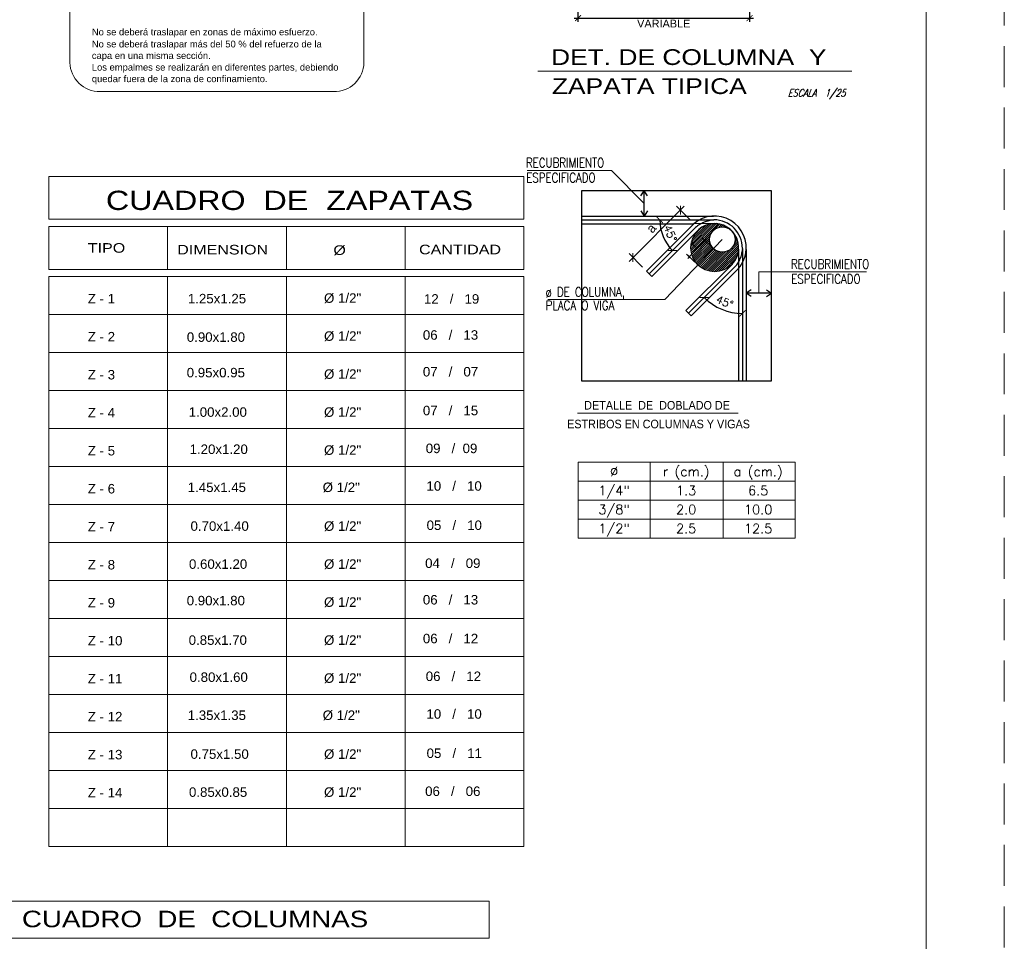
# Model space of a CAD drawing. Header units: metres. Extents: x -11 to 490, y -19 to 215.
# Tile 20 of 73: x 27 to 39, y 0 to 12. Entities that reach past the tile are written whole.
import ezdxf
from ezdxf.enums import TextEntityAlignment as Align

# ---------------------------------------------------------------- set-up
doc = ezdxf.new("R2010")
doc.units = ezdxf.units.M
for name, pattern in [('CENTER', [50.8, 31.75, -6.35, 6.35, -6.35]), ('CONTINUA', [0]), ('DASHED', [19.05, 12.7, -6.35]), ('HIDDEN', [0.375, 0.25, -0.125])]:
    doc.linetypes.add(name, pattern=pattern)
for name, color, linetype, lineweight in [('04', 140, 'Continuous', 25), ('05', 5, 'Continuous', 50), ('LAYER2', 1, 'Continuous', 20), ('Layer4', 4, 'Continuous', 25), ('Pluma 0.2', 252, 'Continuous', 20), ('PLUMA 0.25', 2, 'Continuous', 25), ('TEXTO', 14, 'Continuous', 40), ('Textos', 7, 'Continuous', 0)]:
    doc.layers.add(name, color=color, linetype=linetype, lineweight=lineweight)
for name, color, linetype in [('08', 8, 'Continuous'), ('A-A-0.10', 8, 'Continuous'), ('Cimentación Corte', 2, 'Continuous'), ('LAYER3', 3, 'Continuous'), ('LAYER8', 21, 'Continuous'), ('marca', 4, 'Continuous'), ('VIGAS', 2, 'Continuous')]:
    doc.layers.add(name, color=color, linetype=linetype)
doc.layers.add('no se imprime', color=8, linetype='DASHED', plot=False)
doc.styles.add('AMBIENTES', font='swissel.ttf')
doc.styles.add('ARIAL', font='arial.ttf', dxfattribs={"width": 0.95})
doc.styles.add('ARIALREG', font='arial.ttf')
doc.styles.add('ROMAN', font='romans__.ttf', dxfattribs={"width": 1.2})
doc.styles.add('STYLE5', font='romans.shx', dxfattribs={"width": 0.8})
doc.styles.add('SWISSLI', font='swissli.ttf')
doc.styles.add('TECHNICLIGHT', font='tel_____.pfb')
doc.styles.add('TEXTOS', font='arial.ttf', dxfattribs={"height": 0.15})
doc.styles.add('Zoschany', font='complex.shx', dxfattribs={"height": 0.1})
doc.dimstyles.new('ALRASA', dxfattribs={"dimtxt": 0.09, "dimasz": 0.08, "dimexe": 0.07, "dimexo": 0.07, "dimgap": 0.05, "dimtad": 1, "dimzin": 1, "dimdsep": 46, "dimtxsty": 'Zoschany', "dimblk": 'ARCHTICK', "dimcen": 0.05, "dimdle": 0.07, "dimclrd": 8, "dimclre": 8, "dimclrt": 6, "dimadec": 0, "dimazin": 0, "dimtfac": 1, "dimtmove": 0, "dimatfit": 3, "dimfxl": 1, "dimarcsym": 0})
doc.dimstyles.new('Tomás', dxfattribs={"dimtxt": 0.08, "dimasz": 0.075, "dimexe": 0.05, "dimexo": 0.05, "dimgap": 0.05, "dimtad": 1, "dimzin": 0, "dimdsep": 46, "dimtxsty": 'SWISSLI', "dimblk": 'ARCHTICK', "dimcen": 0.25, "dimdle": 0.05, "dimclrd": 2, "dimclre": 2, "dimclrt": 3, "dimadec": 0, "dimazin": 0, "dimtfac": 1, "dimtmove": 2, "dimatfit": 1, "dimldrblk": 'ARCHTICK', "dimfxl": 1, "dimtolj": 1, "dimtzin": 0, "dimarcsym": 0})
pattern_1 = [(0, (0, 0), (0, 6.985), [5.08, -1.905]), (90, (0, 0), (-6.985, 4e-16), [5.08, -1.905])]
pattern_2 = [(0, (0.1824, -0.048), (0, 6.985), [5.08, -1.905]), (90, (0.1824, -0.048), (-6.985, 4e-16), [5.08, -1.905])]

# ---------------------------------------------------------------- blocks, each defined once
blk = doc.blocks.new('_ARCHTICK')
at = {"color": 0, "linetype": 'ByBlock', "const_width": 0.15}
blk.add_lwpolyline([(-0.5, -0.5), (0.5, 0.5)], dxfattribs=at)
blk = doc.blocks.new('*D452')
at = {"color": 8, "linetype": 'Continuous', "lineweight": -2, "ltscale": 0.75, "transparency": 16777216}
for p, q in [((33.707, 12.218), (33.707, 11.622)), ((35.907, 12.218), (35.907, 11.622))]:
    blk.add_line(p, q, dxfattribs=at)
at = {"color": 8, "lineweight": -2, "ltscale": 0.75, "transparency": 16777216}
blk.add_line((33.657, 11.672), (35.957, 11.672), dxfattribs=at)
at = {"layer": 'Defpoints', "color": 0, "lineweight": 5, "ltscale": 0.75, "transparency": 16777216}
for p in [(33.707, 12.268), (35.907, 12.268), (35.907, 11.672)]:
    blk.add_point(p, dxfattribs=at)
at = {"color": 8, "lineweight": -2, "ltscale": 0.75, "transparency": 16777216, "xscale": 0.075, "yscale": 0.075, "zscale": 0.075, "rotation": 180}
blk.add_blockref('_ARCHTICK', (33.707, 11.672), dxfattribs=at)
at = {"color": 8, "lineweight": -2, "ltscale": 0.75, "transparency": 16777216, "xscale": 0.075, "yscale": 0.075, "zscale": 0.075}
blk.add_blockref('_ARCHTICK', (35.907, 11.672), dxfattribs=at)
at = {"color": 3, "ltscale": 0.75, "transparency": 16777216, "insert": (34.807, 11.602), "char_height": 0.1, "attachment_point": 5, "style": 'SWISSLI'}
blk.add_mtext('\\A1;VARIABLE', dxfattribs=at)
blk = doc.blocks.new('*D465')
at = {"layer": 'A-A-0.10', "color": 8, "linetype": 'CONTINUA', "lineweight": -2, "transparency": 16777216}
blk.add_arc((35.815, 8.58), 0.693, 224.9459, 270, dxfattribs=at)
at = {"layer": 'Defpoints', "color": 0, "linetype": 'CONTINUA', "lineweight": 5, "transparency": 16777216}
for p in [(35.815, 8.721), (35.722, 8.487), (35.468, 7.98), (35.123, 7.89), (35.815, 7.022)]:
    blk.add_point(p, dxfattribs=at)
at = {"layer": 'A-A-0.10', "color": 8, "linetype": 'CONTINUA', "lineweight": -2, "transparency": 16777216, "xscale": 0.08, "yscale": 0.08, "zscale": 0.08, "rotation": 134.9459417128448}
blk.add_blockref('_ARCHTICK', (35.325, 8.091), dxfattribs=at)
at = {"layer": 'A-A-0.10', "color": 8, "linetype": 'CONTINUA', "lineweight": -2, "transparency": 16777216, "xscale": 0.08, "yscale": 0.08, "zscale": 0.08}
blk.add_blockref('_ARCHTICK', (35.815, 7.887), dxfattribs=at)
at = {"layer": 'A-A-0.10', "color": 6, "linetype": 'CONTINUA', "transparency": 16777216, "insert": (35.588, 8.033), "char_height": 0.1, "attachment_point": 5, "rotation": 337.473, "style": 'Zoschany'}
blk.add_mtext('45°', dxfattribs=at)
blk = doc.blocks.new('copper')
at = {"layer": 'Defpoints', "color": 2, "linetype": 'Continuous'}
for p, q in [((-1, 0), (1, 0)), ((0, 1), (0, -1))]:
    blk.add_line(p, q, dxfattribs=at)
at = {"layer": 'marca', "linetype": 'Continuous', "const_width": 0.05}
blk.add_lwpolyline([(0.4, 0.4), (-0.4, -0.4)], dxfattribs=at)

msp = doc.modelspace()

# ---------------------------------------------------------------- hatches: boundary and pattern name
h = msp.add_hatch()
h.set_pattern_fill('ANGLE', color=256)
h.set_pattern_definition(pattern_1)
h.paths.add_polyline_path([(27.178, 0.586), (26.982, 0.586), (26.982, 0.562), (27.178, 0.562)])
h = msp.add_hatch()
h.set_pattern_fill('ANGLE', color=256)
h.set_pattern_definition(pattern_1)
h.paths.add_polyline_path([(27.178, 0.501), (27.178, 0.526), (26.982, 0.526), (26.982, 0.501)])
h = msp.add_hatch()
h.set_pattern_fill('ANGLE', color=256)
h.set_pattern_definition(pattern_2)
h.paths.add_polyline_path([(27.564, 0.544, 1), (27.618, 0.544, 1)])
h = msp.add_hatch()
h.set_pattern_fill('ANGLE', color=256)
h.set_pattern_definition(pattern_2)
h.paths.add_polyline_path([(27.564, 0.544, 1), (27.618, 0.544, 1)])
h = msp.add_hatch()
h.set_pattern_fill('ANGLE', color=256)
h.set_pattern_definition(pattern_2)
h.paths.add_polyline_path([(27.564, 0.544, 1), (27.618, 0.544, 1)])
h = msp.add_hatch()
h.set_pattern_fill('ANGLE', color=256)
h.set_pattern_definition([(0, (0.4824, -0.048), (0, 6.985), [5.08, -1.905]), (90, (0.4824, -0.048), (-6.985, 4e-16), [5.08, -1.905])])
h.paths.add_polyline_path([(27.864, 0.544, 1), (27.918, 0.544, 1)])
at = {"layer": 'Cimentación Corte', "linetype": 'Continuous', "lineweight": 5}
h = msp.add_hatch(dxfattribs=at)
h.set_pattern_fill('LINE', color=8, scale=0.006, angle=45, style=0)
h.set_pattern_definition([(45, (-575.832407, -280.087017), (-0.0134703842, 0.0134703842), [])])
h.paths.add_polyline_path([(35.765, 8.729, 0.194129), (35.679, 8.942, -0.18122), (35.719, 8.835, -1), (35.394, 8.835, -0.617573), (35.654, 8.965, 0.634933), (35.151, 8.729, 1)])

# ---------------------------------------------------------------- linework, layer by layer
at = {"layer": '04', "linetype": 'CENTER', "ltscale": 0.1}
for p, q in [((33.751, 9.086), (35.449, 9.086)), ((34.619, 8.395), (35.215, 8.989)), ((35.815, 8.721), (35.815, 7.022)), ((35.123, 7.89), (35.722, 8.487))]:
    msp.add_line(p, q, dxfattribs=at)
for centre, radius, start, end in [((35.486, 8.665), 0.422, 95.0027, 130.0397), ((35.449, 8.721), 0.366, 0, 90), ((35.458, 8.729), 0.358, 317.4355, 356.5084)]:
    msp.add_arc(centre, radius, start, end, dxfattribs=at)
at = {"layer": '08'}
for p, q in [((34.512, 9.395), (34.554, 9.46)), ((34.597, 9.395), (34.554, 9.46)), ((34.554, 9.135), (34.554, 9.46)), ((33.751, 9.135), (35.445, 9.135)), ((34.512, 9.2), (34.554, 9.135)), ((34.597, 9.2), (34.554, 9.135)), ((33.751, 9.037), (35.194, 9.037)), ((35.148, 8.992), (34.585, 8.429)), ((35.458, 9.038), (35.194, 9.037)), ((35.22, 8.926), (34.654, 8.36)), ((35.766, 8.709), (35.766, 7.022)), ((35.864, 8.706), (35.864, 7.022)), ((35.686, 8.52), (35.089, 7.924)), ((35.766, 8.463), (35.158, 7.855)), ((34.585, 8.429), (34.654, 8.36)), ((35.929, 8.189), (35.864, 8.147)), ((35.929, 8.105), (35.864, 8.147)), ((36.189, 8.147), (35.864, 8.147)), ((36.124, 8.189), (36.189, 8.147)), ((36.124, 8.105), (36.189, 8.147)), ((35.089, 7.924), (35.158, 7.855))]:
    msp.add_line(p, q, dxfattribs=at)
msp.add_circle((35.557, 8.835), 0.163, dxfattribs=at)
for radius, start, end in [(0.406, 356.7246, 139.7253), (0.309, 356.2427, 140.4293), (0.309, 317.429, 356.2427), (0.406, 319.3204, 356.7246)]:
    msp.add_arc((35.458, 8.729), radius, start, end, dxfattribs=at)
at = {"layer": 'A-A-0.10', "linetype": 'CONTINUA'}
for p, q in [((35.07, 9.26), (34.362, 8.554)), ((35.145, 9.087), (34.971, 9.261)), ((34.535, 8.479), (34.362, 8.653))]:
    msp.add_line(p, q, dxfattribs=at)
at = {"layer": 'A-A-0.10', "color": 8, "linetype": 'Continuous', "lineweight": 5}
for p, q in [((35.404, 8.756), (35.298, 8.857)), ((35.313, 8.801), (35.155, 8.634)), ((35.205, 8.546), (35.098, 8.647))]:
    msp.add_line(p, q, dxfattribs=at)
at = {"layer": 'A-A-0.10', "linetype": 'CONTINUA'}
msp.add_arc((35.312, 9.086), 0.556, 180, 224.9427, dxfattribs=at)
at = {"layer": 'Cimentación Corte', "color": 8, "linetype": 'Continuous', "lineweight": 5}
for p, q in [((33.054, 9.719), (34.136, 9.719)), ((34.136, 9.719), (34.554, 9.297)), ((35.557, 8.835), (34.819, 8.065)), ((36.026, 8.147), (36.026, 8.421)), ((36.026, 8.421), (37.404, 8.421)), ((34.819, 8.065), (33.321, 8.065))]:
    msp.add_line(p, q, dxfattribs=at)
at = {"layer": 'Cimentación Corte', "color": 2, "linetype": 'Continuous', "lineweight": 5}
msp.add_line((33.702, 6.607), (35.761, 6.607), dxfattribs=at)
at = {"layer": 'Cimentación Corte', "color": 9, "linetype": 'Continuous', "lineweight": 5}
msp.add_lwpolyline([(33.71, 5.983), (36.49, 5.983), (36.49, 5.008), (33.71, 5.008)], close=True, dxfattribs=at)
at = {"layer": 'Cimentación Corte', "color": 8, "linetype": 'Continuous', "lineweight": 5}
msp.add_circle((35.458, 8.729), 0.307, dxfattribs=at)
at = {"layer": 'LAYER2', "color": 7, "linetype": 'Continuous', "lineweight": 5}
for p, q in [((28.447, 8.452), (28.447, 9)), ((29.969, 8.452), (29.969, 9)), ((31.491, 8.452), (31.491, 9))]:
    msp.add_line(p, q, dxfattribs=at)
at = {"layer": 'LAYER2', "color": 8, "linetype": 'Continuous', "lineweight": 5}
for p, q in [((28.447, 8.359), (28.447, 1.054)), ((29.969, 8.359), (29.969, 1.054)), ((31.491, 8.359), (31.491, 1.054)), ((33.012, 7.872), (26.925, 7.872)), ((33.012, 7.385), (26.925, 7.385)), ((33.012, 6.898), (26.925, 6.898)), ((33.012, 6.411), (26.925, 6.411)), ((33.012, 5.924), (26.925, 5.924)), ((33.012, 5.437), (26.925, 5.437)), ((33.012, 4.95), (26.925, 4.95)), ((33.012, 3.976), (26.925, 3.976)), ((33.012, 3.489), (26.925, 3.489)), ((33.012, 3.002), (26.925, 3.002)), ((33.012, 2.515), (26.925, 2.515)), ((33.012, 2.028), (26.925, 2.028)), ((33.012, 1.541), (26.925, 1.541))]:
    msp.add_line(p, q, dxfattribs=at)
at = {"layer": 'Layer4', "color": 8, "lineweight": 9}
for p, q in [((26.925, 1.054), (26.925, 8.359)), ((26.925, 8.359), (33.012, 8.359)), ((33.012, 8.359), (33.012, 1.054)), ((33.012, 4.463), (26.925, 4.463)), ((33.012, 1.054), (26.925, 1.054))]:
    msp.add_line(p, q, dxfattribs=at)
for points in [[(26.925, 9.093), (33.012, 9.093), (33.012, 9.641), (26.925, 9.641)], [(26.925, 8.452), (33.012, 8.452), (33.012, 9), (26.925, 9)]]:
    msp.add_lwpolyline(points, close=True, dxfattribs=at)
at = {"layer": 'Layer4', "color": 9, "linetype": 'Continuous', "lineweight": 9}
msp.add_lwpolyline([(26.097, -0.118), (32.569, -0.118), (32.569, 0.353), (26.097, 0.353)], close=True, dxfattribs=at)
at = {"layer": 'no se imprime', "color": 251, "linetype": 'HIDDEN', "lineweight": 5, "ltscale": 2.1}
msp.add_lwpolyline([(-3.828, -6.587), (-3.828, 23.913), (39.172, 23.913), (39.172, -6.587)], close=True, dxfattribs=at)
at = {"layer": 'Pluma 0.2', "color": 4, "ltscale": 0.5}
msp.add_lwpolyline([(-2.828, 22.913), (38.172, 22.913), (38.172, -5.587), (-2.828, -5.587)], close=True, dxfattribs=at)
at = {"layer": 'PLUMA 0.25', "color": 1, "linetype": 'Continuous', "lineweight": 5}
for p, q in [((34.632, 5.008), (34.632, 5.983)), ((35.568, 5.008), (35.568, 5.983)), ((33.71, 5.739), (36.49, 5.739)), ((33.71, 5.495), (36.49, 5.495)), ((33.71, 5.252), (36.49, 5.252))]:
    msp.add_line(p, q, dxfattribs=at)
at = {"layer": 'PLUMA 0.25'}
msp.add_lwpolyline([(33.751, 7.022), (36.189, 7.022), (36.189, 9.46), (33.751, 9.46)], close=True, dxfattribs=at)
at = {"layer": 'Textos', "color": 9, "linetype": 'CONTINUA', "lineweight": 13}
msp.add_lwpolyline([(27.493, 14.319), (30.766, 14.319, -0.344471), (30.962, 14.019), (30.962, 11.139, -0.418511), (30.612, 10.731), (27.543, 10.731, -0.400913), (27.193, 11.139), (27.193, 14.019, -0.414214)], format="xyb", close=True, dxfattribs=at)
at = {"layer": 'VIGAS', "color": 152, "linetype": 'Continuous', "lineweight": 5}
msp.add_line((33.192, 10.991), (37.218, 10.991), dxfattribs=at)

# ---------------------------------------------------------------- block references
at = {"layer": '05', "color": 8, "ltscale": 0.15, "xscale": 0.0800000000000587, "yscale": 0.0800000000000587, "zscale": 0.0800000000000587, "rotation": 314.9427122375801}
msp.add_blockref('_ARCHTICK', (34.919, 8.693), dxfattribs=at)
at = {"layer": 'A-A-0.10', "linetype": 'CONTINUA'}
for p, xscale, yscale, zscale, rotation in [((35.021, 9.211), 0.08000000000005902, 0.08000000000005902, 0.08000000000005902, 44.94271223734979), ((34.756, 9.086), 0.07999999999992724, 0.07999999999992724, 0.07999999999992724, 90), ((34.412, 8.603), 0.08000000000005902, 0.08000000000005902, 0.08000000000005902, 224.9427122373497)]:
    msp.add_blockref('_ARCHTICK', p, dxfattribs=dict(at, xscale=xscale, yscale=yscale, zscale=zscale, rotation=rotation))
at = {"layer": 'A-A-0.10', "color": 8, "linetype": 'CONTINUA', "lineweight": 5}
for p, xscale, yscale, zscale, rotation in [((35.334, 8.823), 0.03000000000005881, 0.03000000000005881, 0.03000000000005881, 46.54015586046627), ((35.135, 8.613), 0.03000000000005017, 0.03000000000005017, 0.03000000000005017, 226.5401558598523)]:
    msp.add_blockref('copper', p, dxfattribs=dict(at, xscale=xscale, yscale=yscale, zscale=zscale, rotation=rotation))

# ---------------------------------------------------------------- texts
at = {"layer": 'A-A-0.10', "linetype": 'CONTINUA', "insert": (34.891, 8.912), "char_height": 0.1, "attachment_point": 5, "rotation": 292.4714, "style": 'Zoschany'}
msp.add_mtext('45°', dxfattribs=at)
at = {"layer": 'LAYER2', "color": 3, "style": 'STYLE5', "width": 0.8}
for s, p in [('RECUBRIMIENTO', (33.04, 9.759)), ('ESPECIFICADO', (33.044, 9.567)), ('RECUBRIMIENTO', (36.437, 8.46)), ('ESPECIFICADO', (36.441, 8.269)), ('ø DE COLUMNA,', (33.293, 8.102)), ('PLACA O VIGA', (33.293, 7.93))]:
    msp.add_text(s, height=0.12, dxfattribs=at).set_placement(p)
at = {"layer": 'LAYER2', "color": 3, "attachment_point": 5, "rotation": 50.6924, "style": 'TECHNICLIGHT'}
for s, insert, char_height in [('a', (34.646, 8.978), 0.12), ('\\A1;r', (35.182, 8.779), 0.1204)]:
    msp.add_mtext(s, dxfattribs=dict(at, insert=insert, char_height=char_height))
at = {"layer": 'LAYER3', "style": 'TEXTOS'}
for s, height, p in [('Z - 1', 0.1217, (27.424, 8.015)), ('1.25x1.25', 0.1217, (28.707, 8.016)), (' Ø 1/2"', 0.1217, (30.405, 8.023)), ('12   /   19', 0.12174, (31.733, 8.012)), ('Z - 2', 0.1217, (27.424, 7.528)), ('0.90x1.80', 0.1217, (28.693, 7.523)), (' Ø 1/2"', 0.1217, (30.405, 7.536)), ('06   /   13', 0.12174, (31.719, 7.55)), ('07   /   07', 0.12174, (31.719, 7.079)), ('Z - 3', 0.1217, (27.424, 7.041)), ('0.95x0.95', 0.1217, (28.692, 7.068)), (' Ø 1/2"', 0.1217, (30.405, 7.049)), (' Ø 1/2"', 0.1217, (30.405, 6.562)), ('07   /   15', 0.12174, (31.719, 6.582)), ('Z - 4', 0.1217, (27.424, 6.554)), ('1.00x2.00', 0.1217, (28.717, 6.562)), ('Z - 5', 0.1217, (27.424, 6.067)), ('1.20x1.20', 0.1217, (28.729, 6.086)), (' Ø 1/2"', 0.1217, (30.405, 6.075)), ('09   /  09', 0.1217, (31.756, 6.097)), ('Z - 6', 0.1217, (27.424, 5.58)), ('1.45x1.45', 0.1217, (28.705, 5.598)), (' Ø 1/2"', 0.1217, (30.388, 5.598)), ('10   /   10', 0.12174, (31.765, 5.615)), ('Z - 7', 0.1217, (27.424, 5.093)), ('0.70x1.40', 0.1217, (28.741, 5.101)), (' Ø 1/2"', 0.1217, (30.405, 5.101)), ('05   /   10', 0.12174, (31.767, 5.112)), ('Z - 8', 0.1217, (27.424, 4.606)), ('0.60x1.20', 0.1217, (28.721, 4.614)), (' Ø 1/2"', 0.1217, (30.405, 4.614)), ('04   /   09', 0.12174, (31.748, 4.625)), ('Z - 9', 0.1217, (27.424, 4.119)), ('0.90x1.80', 0.1217, (28.692, 4.146)), (' Ø 1/2"', 0.1217, (30.405, 4.127)), ('06   /   13', 0.12174, (31.719, 4.157)), ('06   /   12', 0.12174, (31.719, 3.66)), ('Z - 10', 0.1217, (27.424, 3.632)), ('0.85x1.70', 0.1217, (28.717, 3.64)), (' Ø 1/2"', 0.1217, (30.405, 3.64)), ('0.80x1.60', 0.1217, (28.729, 3.165)), (' Ø 1/2"', 0.1217, (30.405, 3.153)), ('06   /   12', 0.12174, (31.756, 3.176)), ('Z - 11', 0.1217, (27.424, 3.146)), ('Z - 12', 0.1217, (27.424, 2.659)), ('1.35x1.35', 0.1217, (28.705, 2.677)), (' Ø 1/2"', 0.1217, (30.388, 2.677)), ('10   /   10', 0.12174, (31.765, 2.693)), ('Z - 13', 0.1217, (27.424, 2.172)), ('0.75x1.50', 0.1217, (28.741, 2.179)), (' Ø 1/2"', 0.1217, (30.405, 2.179)), ('05   /   11', 0.12174, (31.767, 2.19)), ('Z - 14', 0.1217, (27.424, 1.685)), ('0.85x0.85', 0.1217, (28.721, 1.692)), (' Ø 1/2"', 0.1217, (30.405, 1.692)), ('06   /   06', 0.12174, (31.748, 1.703))]:
    msp.add_text(s, height=height, dxfattribs=at).set_placement(p)
at = {"layer": 'Layer4', "color": 4, "style": 'ROMAN'}
for s, p in [('r (cm.)', (35.094, 5.861)), ('a (cm.)', (36.017, 5.861)), ('%%C', (34.171, 5.861))]:
    msp.add_text(s, height=0.121, dxfattribs=at).set_placement(p, align=Align.MIDDLE_CENTER)
at = {"layer": 'Layer4', "color": 3, "lineweight": 25, "style": 'ROMAN'}
for s, p in [('1/4"', (34.171, 5.617)), ('1.3', (35.094, 5.617)), ('6.5', (36.017, 5.617)), ('3/8"', (34.171, 5.374)), ('2.0', (35.094, 5.374)), ('10.0', (36.017, 5.374)), ('1/2"', (34.171, 5.13)), ('2.5', (35.094, 5.13)), ('12.5', (36.017, 5.13))]:
    msp.add_text(s, height=0.121, dxfattribs=at).set_placement(p, align=Align.MIDDLE_CENTER)
at = {"layer": 'LAYER8', "color": 7, "style": 'AMBIENTES', "width": 1.2}
for s, p in [('DET. DE COLUMNA  Y', (35.127, 11.071)), ('ZAPATA TIPICA', (34.622, 10.699))]:
    msp.add_text(s, height=0.20165, dxfattribs=at).set_placement(p, align=Align.CENTER)
at = {"layer": 'LAYER8', "style": 'SWISSLI', "width": 1.2}
for s, height, p in [('CUADRO  DE  ZAPATAS', 0.24653, (27.656, 9.213)), ('CUADRO  DE  COLUMNAS', 0.2118, (26.58, 0.021))]:
    msp.add_text(s, height=height, dxfattribs=at).set_placement(p)
at = {"layer": 'LAYER8', "color": 7, "style": 'AMBIENTES', "width": 1.2}
for s, height, p in [('TIPO', 0.1227, (27.424, 8.665)), ('DIMENSION', 0.1227, (28.57, 8.643)), ('Ø', 0.123, (30.572, 8.637)), ('CANTIDAD', 0.1227, (31.67, 8.645))]:
    msp.add_text(s, height=height, dxfattribs=at).set_placement(p)
at = {"layer": 'TEXTO', "color": 2, "linetype": 'Continuous', "lineweight": 9, "ltscale": 8, "style": 'STYLE5', "oblique": 18, "width": 0.8}
msp.add_text('ESCALA  1/25', height=0.095, rotation=360, dxfattribs=at).set_placement((36.766, 10.76), align=Align.TOP_CENTER)
at = {"layer": 'Textos', "color": 2, "linetype": 'Continuous', "lineweight": 18, "style": 'ARIALREG'}
for s, p in [('No se deberá traslapar en zonas de máximo esfuerzo.', (27.476, 11.451)), ('No se deberá traslapar más del 50 % del refuerzo de la ', (27.476, 11.296)), ('capa en una misma sección.', (27.476, 11.148)), ('Los empalmes se realizarán en diferentes partes, debiendo', (27.476, 10.999)), ('quedar fuera de la zona de confinamiento.', (27.476, 10.851))]:
    msp.add_text(s, height=0.08607, dxfattribs=at).set_placement(p)
at = {"layer": 'Textos', "style": 'ARIAL', "width": 0.9}
for s, p in [('DETALLE  DE  DOBLADO DE ', (34.74, 6.765)), ('ESTRIBOS EN COLUMNAS Y VIGAS', (34.74, 6.525))]:
    msp.add_text(s, height=0.11, dxfattribs=at).set_placement(p, align=Align.TOP_CENTER)

# ---------------------------------------------------------------- dimensions: what is measured, and where the dimension line sits
at = {"ltscale": 0.75}
dim = msp.add_linear_dim(base=(35.907, 11.672), p1=(33.707, 12.268), p2=(35.907, 12.268), text='VARIABLE', dimstyle='Tomás', override={"dimtxt": 0.1, "dimgap": 0.02, "dimtad": 2, "dimtih": 1, "dimtoh": 1, "dimlfac": 0.5, "dimclrd": 8, "dimclre": 8}, dxfattribs=at)
dim.commit()
dim.dimension.update_dxf_attribs({"geometry": '*D452', "text_midpoint": (34.807, 11.602)})
at = {"layer": 'A-A-0.10', "color": 2, "linetype": 'CONTINUA'}
dim = msp.add_angular_dim_2l(base=(35.468, 7.98), line1=((35.815, 8.721), (35.815, 7.022)), line2=((35.123, 7.89), (35.722, 8.487)), dimstyle='ALRASA', dxfattribs=at)
dim.commit()
dim.dimension.update_dxf_attribs({"geometry": '*D465', "text_midpoint": (35.588, 8.033)})

doc.saveas('drawing.dxf')
